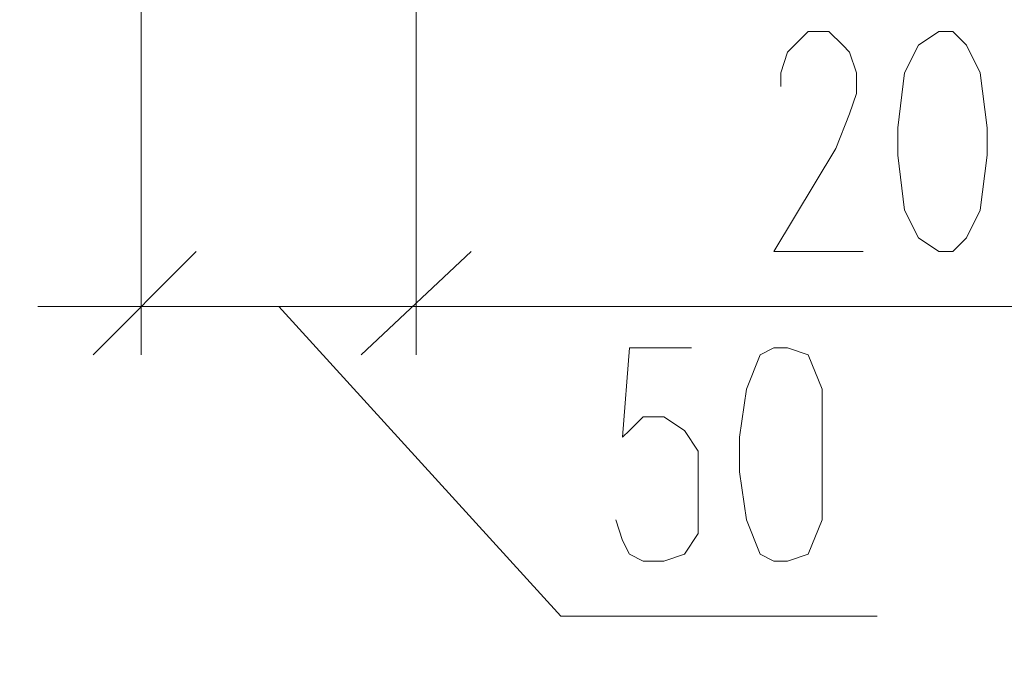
# Model space of a CAD drawing. Header units: millimetres. Extents: x -573548 to 674770, y -210017 to -47794.
# Tile 218 of 234: x 145754 to 145997, y -92851 to -92695. Entities that reach past the tile are written whole.
import ezdxf
from ezdxf import colors
from ezdxf.entities.mleader import LeaderData, LeaderLine
from ezdxf.math import Vec2, Vec3

# ---------------------------------------------------------------- set-up
doc = ezdxf.new("R2010")
doc.units = ezdxf.units.MM
doc.layers.add('_WENT_OPIS', color=7, linetype='Continuous', lineweight=13)
doc.styles.add('WENT_50', font='simplex.shx', dxfattribs={"width": 0.7, "height": 20})

msp = doc.modelspace()

# ---------------------------------------------------------------- linework, layer by layer
at = {"color": 7, "lineweight": 9, "elevation": 0}
for points in [[(145784.28, -92650.15), (145784.28, -92777.15)], [(145852.01, -92650.15), (145852.01, -92777.15)], [(145941.76, -92711.11), (145941.76, -92707.72), (145943.45, -92702.64), (145945.15, -92700.95), (145948.53, -92697.56), (145953.61, -92697.56), (145957, -92700.95), (145958.69, -92702.64), (145960.39, -92707.72), (145960.39, -92712.8), (145958.69, -92717.88), (145955.31, -92726.35), (145940.07, -92751.75), (145962.08, -92751.75)], [(145852.01, -92741.59), (145852.01, -92777.15)], [(145772.43, -92777.15), (145797.83, -92751.75)], [(145865.56, -92751.75), (145838.47, -92777.15)], [(145865.56, -92751.75), (145838.47, -92777.15)], [(145784.28, -92765.3), (145758.88, -92765.3)], [(145818.15, -92765.3), (145887.57, -92841.5), (145965.47, -92841.5)], [(145852.01, -92765.3), (145877.41, -92765.3)], [(145852.01, -92765.3), (146112.79, -92765.3)], [(145919.75, -92775.46), (145904.51, -92775.46), (145902.81, -92797.47), (145904.51, -92795.78), (145907.89, -92792.39), (145912.97, -92792.39), (145918.05, -92795.78), (145921.44, -92800.86), (145921.44, -92807.63), (145921.44, -92812.71), (145921.44, -92821.18), (145918.05, -92826.26), (145912.97, -92827.95), (145907.89, -92827.95), (145904.51, -92826.26), (145902.81, -92822.87), (145901.12, -92817.79)]]:
    msp.add_lwpolyline(points, dxfattribs=at)
for points in [[(145980.71, -92697.56), (145975.63, -92700.95), (145972.24, -92707.72), (145970.55, -92721.27), (145970.55, -92728.04), (145972.24, -92741.59), (145975.63, -92748.36), (145980.71, -92751.75), (145984.09, -92751.75), (145987.48, -92748.36), (145990.87, -92741.59), (145992.56, -92728.04), (145992.56, -92721.27), (145990.87, -92707.72), (145987.48, -92700.95), (145984.09, -92697.56)], [(145784.28, -92765.3), (145852.01, -92765.3)], [(145940.07, -92775.46), (145936.68, -92777.15), (145933.29, -92785.62), (145931.6, -92797.47), (145931.6, -92805.94), (145933.29, -92817.79), (145936.68, -92826.26), (145940.07, -92827.95), (145943.45, -92827.95), (145948.53, -92826.26), (145951.92, -92817.79), (145951.92, -92805.94), (145951.92, -92797.47), (145951.92, -92785.62), (145948.53, -92777.15), (145943.45, -92775.46)]]:
    msp.add_lwpolyline(points, close=True, dxfattribs=at)

# ---------------------------------------------------------------- leaders
at = {"layer": '_WENT_OPIS', "lineweight": 9, "ltscale": 100}
ml = msp.add_multileader_mtext('Standard', dxfattribs=at)
ml.set_content('Przyłącze grzejnikowe kątowe z odcięciem, \\Pz nastawą wstępna, funkcją opróżniania\\Pi napełniania MULTIFLEX-F4-2\\P', color=256, style='WENT_50')
ml.set_leader_properties(linetype='ByLayer')
ml.build(insert=Vec2(0, 0))
ml.multileader.update_dxf_attribs({"text_left_attachment_type": 6, "text_right_attachment_type": 6, "dogleg_length": 5.76, "arrow_head_size": 72})
ctx = ml.context
ctx.base_point, ctx.char_height, ctx.arrow_head_size, ctx.landing_gap_size, ctx.plane_origin, ctx.plane_x_axis, ctx.plane_y_axis = Vec3(144689.19, -93431.09, 0), 57.6, 72, 14.4, Vec3(150506.43, -85467.21, 0), Vec3(-1, 0), Vec3(0, -1)
ctx.left_attachment, ctx.right_attachment = 6, 6
notes = []
notes.append((ctx, [(0, (1, 1, 0), (144683.43, -93431.09, 0), (1, 0), 5.76, [(0, [(144509.4, -92628.34, 0)], 0, [])])]))
ctx.mtext.insert, ctx.mtext.flow_direction = Vec3(144703.59, -93354.29, 0), 5
for ctx, leaders in notes:
    for number, flags, end, landing, length, lines in leaders:
        leader = LeaderData()
        leader.index, (leader.has_last_leader_line, leader.has_dogleg_vector, leader.attachment_direction) = number, flags
        leader.last_leader_point, leader.dogleg_vector, leader.dogleg_length = Vec3(end), Vec3(landing), length
        for number, points, colour, breaks in lines:
            line = LeaderLine()
            line.index, line.vertices, line.color, line.breaks = number, Vec3.list(points), colors.encode_raw_color(colour), breaks
            leader.lines.append(line)
        ctx.leaders.append(leader)

doc.saveas('drawing.dxf')
